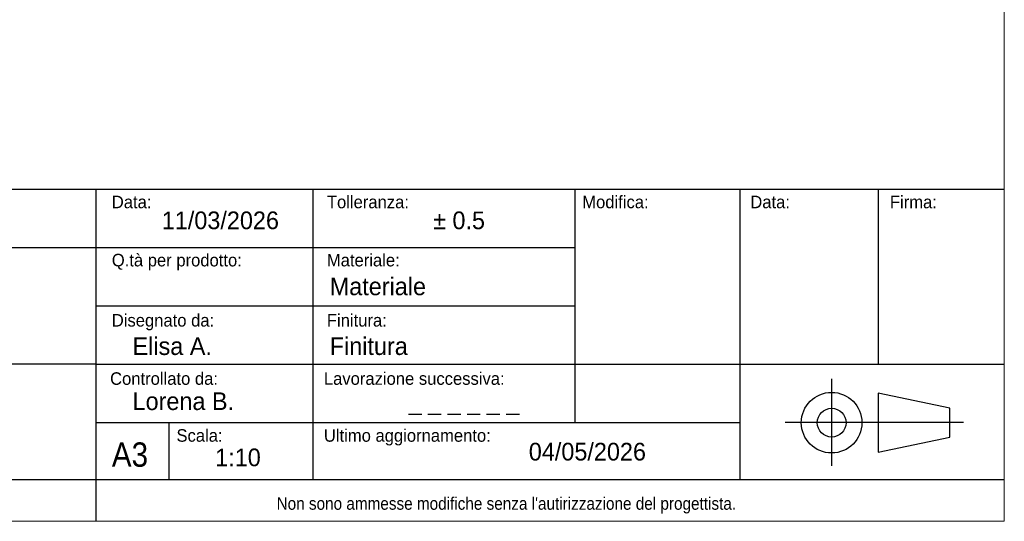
# Model space of a CAD drawing. Header units: millimetres. Extents: x 50 to 4150, y 50 to 2920.
# Tile 4 of 7: x 2971 to 4150, y 50 to 650. Entities that reach past the tile are written whole.
import ezdxf

# ---------------------------------------------------------------- set-up
doc = ezdxf.new("R2010")
doc.units = ezdxf.units.MM
doc.header["$LTSCALE"] = 10
doc.layers.add('ANNOTAZIONI', color=8, linetype='Continuous')
doc.styles.add('SLDTEXTSTYLE1', font='GOTHIC.TTF', dxfattribs={"width": 0.913})
doc.styles.add('SLDTEXTSTYLE2', font='ARIAL.TTF', dxfattribs={"width": 0.948})

msp = doc.modelspace()

# ---------------------------------------------------------------- linework, layer by layer
at = {"color": 7, "linetype": 'Continuous', "lineweight": 18}
for p, q in [((4150, 50), (4150, 2920)), ((50, 50), (4150, 50))]:
    msp.add_line(p, q, dxfattribs=at)
at = {"layer": 'ANNOTAZIONI'}
for p, q in [((2278.01, 447.51), (4150, 447.51)), ((3062.24, 447.51), (3062.24, 50)), ((3322.55, 100), (3322.55, 447.51)), ((3635.7, 447.51), (3635.7, 168.35)), ((3833.91, 100), (3833.91, 447.51)), ((3998.91, 447.51), (3998.91, 237.96)), ((2278.01, 377.66), (3635.7, 377.66)), ((3062.24, 307.81), (3635.7, 307.81)), ((3062.24, 237.96), (2278.01, 237.96)), ((3062.24, 237.96), (4150, 237.96)), ((3943.26, 220.37), (3943.26, 116.33)), ((3998.91, 203.5), (3998.91, 132.62)), ((4084.83, 185.33), (3998.91, 203.5)), ((4084.83, 150.79), (4084.83, 185.33)), ((3062.24, 168.35), (3833.91, 168.35)), ((3149.49, 168.35), (3149.49, 100)), ((4101.01, 168.3), (3887.8, 168.3)), ((3998.91, 132.62), (4084.83, 150.79)), ((2278, 100), (4150.01, 100))]:
    msp.add_line(p, q, dxfattribs=at)
for radius in [36.29, 17.27]:
    msp.add_circle((3943.26, 168.06), radius, dxfattribs=at)

# ---------------------------------------------------------------- texts
at = {"layer": 'ANNOTAZIONI', "attachment_point": 1}
for s, insert, char_height, style in [('Data:', (3081.4, 439.75), 15, 'SLDTEXTSTYLE2'), ('Tolleranza:', (3338.91, 439.75), 15, 'SLDTEXTSTYLE2'), ('Modifica:', (3644.66, 439.75), 15, 'SLDTEXTSTYLE2'), ('Data:', (3845.87, 439.75), 15, 'SLDTEXTSTYLE2'), ('Firma:', (4013.02, 439.75), 15, 'SLDTEXTSTYLE2'), ('11/03/2026', (3141.25, 420.85), 21.167, 'SLDTEXTSTYLE2'), ('± 0.5', (3466.1, 420.85), 21.167, 'SLDTEXTSTYLE2'), ('Q.tà per prodotto:', (3081.4, 370.14), 15, 'SLDTEXTSTYLE2'), ('Materiale:', (3338.91, 370.14), 15, 'SLDTEXTSTYLE2'), ('Materiale', (3342.33, 341.8), 21.167, 'SLDTEXTSTYLE2'), ('Disegnato da:', (3081.4, 298.1), 15, 'SLDTEXTSTYLE2'), ('Finitura:', (3338.91, 298.1), 15, 'SLDTEXTSTYLE2'), ('Elisa A.', (3106.26, 270.27), 21.167, 'SLDTEXTSTYLE2'), ('Finitura', (3342.33, 270.27), 21.167, 'SLDTEXTSTYLE2'), ('Controllato da:', (3079.34, 228.38), 15, 'SLDTEXTSTYLE2'), ('Lavorazione successiva:', (3335.32, 228.38), 15, 'SLDTEXTSTYLE2'), ('Lorena B.', (3106.26, 204.37), 21.167, 'SLDTEXTSTYLE2'), ('_ _ _ _ _ _', (3436.79, 204.37), 21.1667, 'SLDTEXTSTYLE2'), ('Scala:', (3158.82, 160.26), 15, 'SLDTEXTSTYLE2'), ('Ultimo aggiornamento:', (3335.32, 160.26), 15, 'SLDTEXTSTYLE2'), ('A3', (3081.4, 144.42), 29.104, 'SLDTEXTSTYLE1'), ('04/05/2026', (3580.68, 143.95), 21.167, 'SLDTEXTSTYLE2'), ('1:10', (3205.21, 137.1), 21.167, 'SLDTEXTSTYLE2'), ("Non sono ammesse modifiche senza l'autirizzazione del progettista.", (3278.74, 78.83), 15, 'SLDTEXTSTYLE1')]:
    msp.add_mtext(s, dxfattribs=dict(at, insert=insert, char_height=char_height, style=style))

doc.saveas('drawing.dxf')
